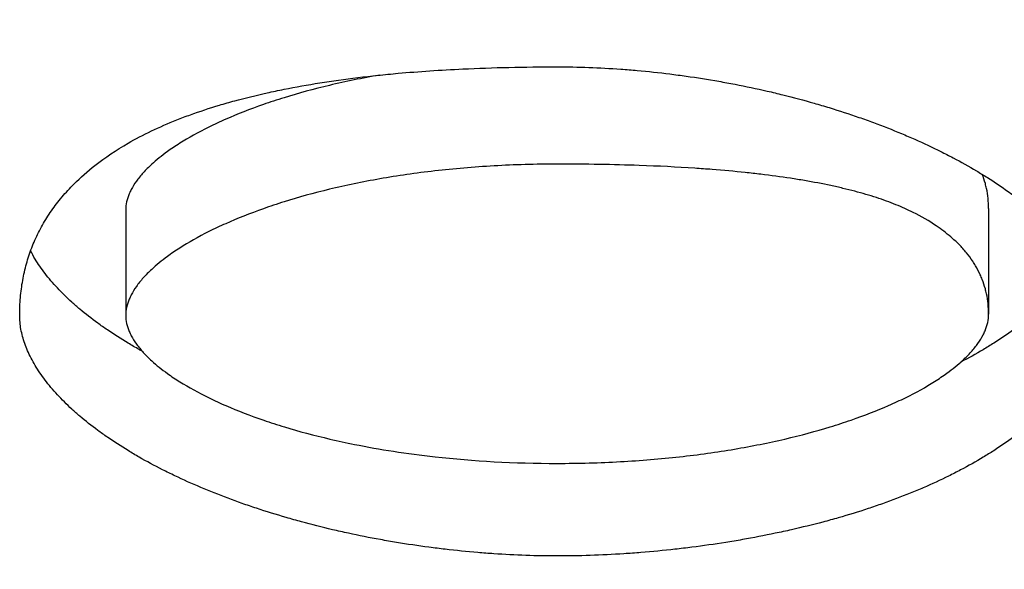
# Model space of a CAD drawing. Header units: millimetres. Extents: x 226749 to 325316, y -44191 to 40236.
# Tile 139 of 164: x 294289.41 to 294292.68, y 13124.6 to 13126.43. Entities that reach past the tile are written whole.
import ezdxf

# ---------------------------------------------------------------- set-up
doc = ezdxf.new("R2010")
doc.units = ezdxf.units.MM
doc.header["$LTSCALE"] = 100
doc.layers.add('K_URZĄDZENIA', color=4, linetype='Continuous')

# ---------------------------------------------------------------- blocks, each defined once
blk = doc.blocks.new('ZBIORNIK_RZUT')
at = {"layer": 'K_URZĄDZENIA'}
for p, q in [((149048.3003, 96687.6255), (149048.6511, 96687.6255)), ((149048.304, 96684.7604), (149048.6549, 96684.7604))]:
    blk.add_line(p, q, dxfattribs=at)
blk.add_arc((149022.8639, 96768.0283), 84, 275.807728, 84.192272, dxfattribs=at)
for points, knots in [([(149047.8292, 96686.1929), (149047.8292, 96686.2275), (149047.8299, 96686.2625), (149047.8312, 96686.2978), (149047.8325, 96686.3331), (149047.8345, 96686.3688), (149047.837, 96686.4047), (149047.8383, 96686.4226), (149047.8398, 96686.4406), (149047.8414, 96686.4586), (149047.8446, 96686.4947), (149047.8485, 96686.5309), (149047.853, 96686.567), (149047.8552, 96686.5851), (149047.8576, 96686.6032), (149047.8602, 96686.6213), (149047.8653, 96686.6575), (149047.871, 96686.6936), (149047.8774, 96686.7296), (149047.8805, 96686.7476), (149047.8839, 96686.7655), (149047.8873, 96686.7834), (149047.8942, 96686.8191), (149047.9018, 96686.8547), (149047.9098, 96686.8899), (149047.9139, 96686.9075), (149047.9181, 96686.925), (149047.9224, 96686.9424), (149047.931, 96686.9773), (149047.9402, 96687.0118), (149047.9499, 96687.0457), (149047.9548, 96687.0627), (149047.9598, 96687.0796), (149047.9649, 96687.0963), (149047.9752, 96687.1298), (149047.9859, 96687.1627), (149047.9971, 96687.195), (149048.0028, 96687.2112), (149048.0085, 96687.2272), (149048.0144, 96687.243), (149048.0261, 96687.2746), (149048.0382, 96687.3056), (149048.0508, 96687.3358), (149048.0571, 96687.3509), (149048.0636, 96687.3658), (149048.0701, 96687.3805), (149048.0831, 96687.41), (149048.0965, 96687.4386), (149048.1103, 96687.4663), (149048.1172, 96687.4802), (149048.1242, 96687.4938), (149048.1313, 96687.5073), (149048.1454, 96687.5341), (149048.1599, 96687.56), (149048.1747, 96687.585), (149048.1821, 96687.5974), (149048.1896, 96687.6096), (149048.1971, 96687.6216), (149048.2122, 96687.6455), (149048.2276, 96687.6684), (149048.2432, 96687.6902), (149048.251, 96687.7011), (149048.2588, 96687.7118), (149048.2667, 96687.7221), (149048.2825, 96687.7428), (149048.2985, 96687.7624), (149048.3147, 96687.7809), (149048.3228, 96687.7901), (149048.3309, 96687.799), (149048.339, 96687.8076), (149048.3553, 96687.8248), (149048.3717, 96687.8409), (149048.3882, 96687.8557), (149048.3964, 96687.8631), (149048.4046, 96687.8701), (149048.4129, 96687.8769), (149048.4294, 96687.8904), (149048.4459, 96687.9027), (149048.4625, 96687.9137), (149048.4707, 96687.9191), (149048.479, 96687.9243), (149048.4872, 96687.9291), (149048.5037, 96687.9388), (149048.5201, 96687.9471), (149048.5363, 96687.954), (149048.5445, 96687.9575), (149048.5526, 96687.9606), (149048.5606, 96687.9634), (149048.5768, 96687.969), (149048.5927, 96687.9732), (149048.6085, 96687.976), (149048.6242, 96687.9789), (149048.6397, 96687.9803), (149048.6549, 96687.9803)], [0, 0, 0, 0, 0.041667, 0.041667, 0.041667, 0.083333, 0.083333, 0.083333, 0.104167, 0.104167, 0.104167, 0.145833, 0.145833, 0.145833, 0.166667, 0.166667, 0.166667, 0.208333, 0.208333, 0.208333, 0.229167, 0.229167, 0.229167, 0.270833, 0.270833, 0.270833, 0.291667, 0.291667, 0.291667, 0.333333, 0.333333, 0.333333, 0.354167, 0.354167, 0.354167, 0.395833, 0.395833, 0.395833, 0.416667, 0.416667, 0.416667, 0.458333, 0.458333, 0.458333, 0.479167, 0.479167, 0.479167, 0.520833, 0.520833, 0.520833, 0.541667, 0.541667, 0.541667, 0.583333, 0.583333, 0.583333, 0.604167, 0.604167, 0.604167, 0.645833, 0.645833, 0.645833, 0.666667, 0.666667, 0.666667, 0.708333, 0.708333, 0.708333, 0.729167, 0.729167, 0.729167, 0.770833, 0.770833, 0.770833, 0.791667, 0.791667, 0.791667, 0.833333, 0.833333, 0.833333, 0.854167, 0.854167, 0.854167, 0.895833, 0.895833, 0.895833, 0.916667, 0.916667, 0.916667, 0.958333, 0.958333, 0.958333, 1, 1, 1, 1]), ([(149048.6549, 96687.9803), (149048.6688, 96687.9803), (149048.6832, 96687.979), (149048.6981, 96687.9764), (149048.713, 96687.9738), (149048.7284, 96687.9699), (149048.744, 96687.9647), (149048.7518, 96687.9621), (149048.7597, 96687.9592), (149048.7677, 96687.956), (149048.7836, 96687.9495), (149048.7998, 96687.9418), (149048.8161, 96687.9329), (149048.8242, 96687.9284), (149048.8324, 96687.9236), (149048.8406, 96687.9185), (149048.857, 96687.9083), (149048.8735, 96687.8969), (149048.89, 96687.8843), (149048.8982, 96687.8779), (149048.9064, 96687.8713), (149048.9147, 96687.8644), (149048.9311, 96687.8506), (149048.9474, 96687.8355), (149048.9637, 96687.8193), (149048.9718, 96687.8112), (149048.9799, 96687.8028), (149048.9879, 96687.7941), (149049.004, 96687.7767), (149049.0198, 96687.7582), (149049.0355, 96687.7385), (149049.0433, 96687.7287), (149049.0511, 96687.7186), (149049.0588, 96687.7082), (149049.0742, 96687.6874), (149049.0893, 96687.6656), (149049.1041, 96687.6426), (149049.1115, 96687.6311), (149049.1188, 96687.6194), (149049.126, 96687.6074), (149049.1405, 96687.5834), (149049.1546, 96687.5584), (149049.1683, 96687.5323), (149049.1752, 96687.5193), (149049.1819, 96687.5061), (149049.1886, 96687.4926), (149049.2019, 96687.4655), (149049.2148, 96687.4376), (149049.2273, 96687.4087), (149049.2335, 96687.3942), (149049.2397, 96687.3796), (149049.2457, 96687.3647), (149049.2577, 96687.3349), (149049.2693, 96687.3043), (149049.2804, 96687.2728), (149049.2859, 96687.2571), (149049.2914, 96687.2412), (149049.2967, 96687.2251), (149049.3073, 96687.1929), (149049.3174, 96687.1599), (149049.3271, 96687.1262), (149049.3319, 96687.1094), (149049.3366, 96687.0924), (149049.3411, 96687.0752), (149049.3502, 96687.0409), (149049.3588, 96687.006), (149049.3669, 96686.9705), (149049.3709, 96686.9528), (149049.3748, 96686.935), (149049.3786, 96686.917), (149049.3861, 96686.881), (149049.3931, 96686.8446), (149049.3996, 96686.8078), (149049.4028, 96686.7894), (149049.4059, 96686.7709), (149049.4088, 96686.7524), (149049.4147, 96686.7153), (149049.42, 96686.6779), (149049.4248, 96686.6404), (149049.4272, 96686.6216), (149049.4294, 96686.6028), (149049.4315, 96686.584), (149049.4357, 96686.5463), (149049.4393, 96686.5086), (149049.4424, 96686.471), (149049.4439, 96686.4522), (149049.4453, 96686.4334), (149049.4465, 96686.4146), (149049.4489, 96686.3771), (149049.4508, 96686.3397), (149049.452, 96686.3027), (149049.4533, 96686.2657), (149049.4539, 96686.2291), (149049.4539, 96686.1929)], [0, 0, 0, 0, 0.041667, 0.041667, 0.041667, 0.083333, 0.083333, 0.083333, 0.104167, 0.104167, 0.104167, 0.145833, 0.145833, 0.145833, 0.166667, 0.166667, 0.166667, 0.208333, 0.208333, 0.208333, 0.229167, 0.229167, 0.229167, 0.270833, 0.270833, 0.270833, 0.291667, 0.291667, 0.291667, 0.333333, 0.333333, 0.333333, 0.354167, 0.354167, 0.354167, 0.395833, 0.395833, 0.395833, 0.416667, 0.416667, 0.416667, 0.458333, 0.458333, 0.458333, 0.479167, 0.479167, 0.479167, 0.520833, 0.520833, 0.520833, 0.541667, 0.541667, 0.541667, 0.583333, 0.583333, 0.583333, 0.604167, 0.604167, 0.604167, 0.645833, 0.645833, 0.645833, 0.666667, 0.666667, 0.666667, 0.708333, 0.708333, 0.708333, 0.729167, 0.729167, 0.729167, 0.770833, 0.770833, 0.770833, 0.791667, 0.791667, 0.791667, 0.833333, 0.833333, 0.833333, 0.854167, 0.854167, 0.854167, 0.895833, 0.895833, 0.895833, 0.916667, 0.916667, 0.916667, 0.958333, 0.958333, 0.958333, 1, 1, 1, 1]), ([(149048.4785, 96687.9239), (149048.4814, 96687.9221), (149048.4843, 96687.9203), (149048.4872, 96687.9185), (149048.5034, 96687.9083), (149048.5196, 96687.8969), (149048.5359, 96687.8843), (149048.544, 96687.8779), (149048.5521, 96687.8713), (149048.5602, 96687.8644), (149048.5764, 96687.8506), (149048.5926, 96687.8355), (149048.6086, 96687.8193), (149048.6166, 96687.8112), (149048.6245, 96687.8028), (149048.6325, 96687.7941), (149048.6483, 96687.7767), (149048.664, 96687.7582), (149048.6794, 96687.7385), (149048.6871, 96687.7287), (149048.6948, 96687.7186), (149048.7024, 96687.7082), (149048.7176, 96687.6874), (149048.7325, 96687.6656), (149048.7471, 96687.6426), (149048.7544, 96687.6311), (149048.7616, 96687.6194), (149048.7687, 96687.6074), (149048.7829, 96687.5836), (149048.7967, 96687.5587), (149048.8102, 96687.5328)], [0.1591726, 0.1591726, 0.1591726, 0.1591726, 0.1666667, 0.1666667, 0.1666667, 0.2083333, 0.2083333, 0.2083333, 0.2291667, 0.2291667, 0.2291667, 0.2708333, 0.2708333, 0.2708333, 0.2916667, 0.2916667, 0.2916667, 0.3333333, 0.3333333, 0.3333333, 0.3541667, 0.3541667, 0.3541667, 0.3958333, 0.3958333, 0.3958333, 0.4166667, 0.4166667, 0.4166667, 0.4580856, 0.4580856, 0.4580856, 0.4580856]), ([(149048.3003, 96687.6255), (149048.2887, 96687.6255), (149048.2773, 96687.6249), (149048.2662, 96687.6237), (149048.255, 96687.6226), (149048.244, 96687.6208), (149048.2332, 96687.6185), (149048.2278, 96687.6173), (149048.2224, 96687.616), (149048.2171, 96687.6146), (149048.2067, 96687.6117), (149048.1965, 96687.6083), (149048.1864, 96687.6044)], [0, 0, 0, 0, 0.0833333, 0.0833333, 0.0833333, 0.1666667, 0.1666667, 0.1666667, 0.2083333, 0.2083333, 0.2083333, 0.2899971, 0.2899971, 0.2899971, 0.2899971]), ([(149048.6511, 96687.6255), (149048.6394, 96687.6255), (149048.6279, 96687.6249), (149048.6165, 96687.6237), (149048.6052, 96687.6226), (149048.5941, 96687.6208), (149048.5831, 96687.6185), (149048.5776, 96687.6173), (149048.5722, 96687.616), (149048.5668, 96687.6146), (149048.556, 96687.6117), (149048.5455, 96687.6082), (149048.5351, 96687.6041), (149048.5299, 96687.6021), (149048.5248, 96687.5999), (149048.5197, 96687.5976), (149048.5095, 96687.593), (149048.4995, 96687.5877), (149048.4897, 96687.5819), (149048.4848, 96687.579), (149048.4799, 96687.576), (149048.4751, 96687.5728), (149048.4655, 96687.5664), (149048.4561, 96687.5594), (149048.4469, 96687.5519), (149048.4423, 96687.5481), (149048.4377, 96687.5442), (149048.4332, 96687.5401), (149048.4242, 96687.532), (149048.4154, 96687.5233), (149048.4067, 96687.514), (149048.4024, 96687.5094), (149048.3982, 96687.5046), (149048.3939, 96687.4997), (149048.3813, 96687.4849), (149048.3691, 96687.4687), (149048.3573, 96687.4513), (149048.3416, 96687.4281), (149048.3267, 96687.4026), (149048.3126, 96687.3747)], [0, 0, 0, 0, 0.083333, 0.083333, 0.083333, 0.166667, 0.166667, 0.166667, 0.208333, 0.208333, 0.208333, 0.291667, 0.291667, 0.291667, 0.333333, 0.333333, 0.333333, 0.416667, 0.416667, 0.416667, 0.458333, 0.458333, 0.458333, 0.541667, 0.541667, 0.541667, 0.583333, 0.583333, 0.583333, 0.666667, 0.666667, 0.666667, 0.708333, 0.708333, 0.708333, 0.833333, 0.833333, 0.833333, 1, 1, 1, 1]), ([(149049.1463, 96686.1929), (149049.1463, 96686.265), (149049.1443, 96686.3349), (149049.1406, 96686.4027), (149049.1369, 96686.4704), (149049.1315, 96686.536), (149049.1244, 96686.5992), (149049.1209, 96686.6307), (149049.117, 96686.6617), (149049.1128, 96686.6921), (149049.1043, 96686.7529), (149049.0943, 96686.8112), (149049.0831, 96686.8669), (149049.0775, 96686.8947), (149049.0716, 96686.9219), (149049.0654, 96686.9485), (149049.053, 96687.0015), (149049.0395, 96687.0519), (149049.025, 96687.0994), (149049.0177, 96687.1232), (149049.0102, 96687.1462), (149049.0025, 96687.1686), (149048.9871, 96687.2132), (149048.9709, 96687.2549), (149048.954, 96687.2936), (149048.9456, 96687.3129), (149048.937, 96687.3314), (149048.9282, 96687.3492), (149048.9108, 96687.3847), (149048.8927, 96687.4171), (149048.8744, 96687.4461), (149048.8652, 96687.4607), (149048.8559, 96687.4744), (149048.8466, 96687.4872), (149048.8326, 96687.5065), (149048.8185, 96687.5238), (149048.8044, 96687.5392), (149048.7996, 96687.5444), (149048.7949, 96687.5493), (149048.7902, 96687.5539), (149048.7807, 96687.5633), (149048.7713, 96687.5718), (149048.7618, 96687.5794), (149048.7571, 96687.5832), (149048.7524, 96687.5867), (149048.7477, 96687.5901), (149048.7383, 96687.5967), (149048.7289, 96687.6025), (149048.7196, 96687.6073), (149048.7149, 96687.6097), (149048.7103, 96687.6119), (149048.7056, 96687.6138), (149048.6964, 96687.6177), (149048.6872, 96687.6206), (149048.6781, 96687.6225), (149048.669, 96687.6245), (149048.66, 96687.6255), (149048.6511, 96687.6255)], [0, 0, 0, 0, 0.083333, 0.083333, 0.083333, 0.166667, 0.166667, 0.166667, 0.208333, 0.208333, 0.208333, 0.291667, 0.291667, 0.291667, 0.333333, 0.333333, 0.333333, 0.416667, 0.416667, 0.416667, 0.458333, 0.458333, 0.458333, 0.541667, 0.541667, 0.541667, 0.583333, 0.583333, 0.583333, 0.666667, 0.666667, 0.666667, 0.708333, 0.708333, 0.708333, 0.770833, 0.770833, 0.770833, 0.791667, 0.791667, 0.791667, 0.833333, 0.833333, 0.833333, 0.854167, 0.854167, 0.854167, 0.895833, 0.895833, 0.895833, 0.916667, 0.916667, 0.916667, 0.958333, 0.958333, 0.958333, 1, 1, 1, 1]), ([(149048.3126, 96687.3747), (149048.3037, 96687.3569), (149048.2952, 96687.3379), (149048.2871, 96687.3176), (149048.2789, 96687.2973), (149048.2711, 96687.2758), (149048.2637, 96687.253), (149048.26, 96687.2416), (149048.2564, 96687.2298), (149048.2529, 96687.2178), (149048.2459, 96687.1938), (149048.2392, 96687.1685), (149048.2329, 96687.1419), (149048.2297, 96687.1286), (149048.2267, 96687.115), (149048.2237, 96687.1011), (149048.2178, 96687.0733), (149048.2122, 96687.0442), (149048.207, 96687.0139), (149048.2044, 96686.9988), (149048.2019, 96686.9833), (149048.1995, 96686.9675), (149048.1947, 96686.9359), (149048.1902, 96686.9031), (149048.1861, 96686.869), (149048.1841, 96686.852), (149048.1821, 96686.8346), (149048.1803, 96686.817), (149048.1766, 96686.7816), (149048.1732, 96686.745), (149048.1702, 96686.7072), (149048.1688, 96686.6883), (149048.1674, 96686.669), (149048.1661, 96686.6495), (149048.1622, 96686.5909), (149048.1591, 96686.5294), (149048.1569, 96686.4651), (149048.1539, 96686.3794), (149048.1524, 96686.2887), (149048.1524, 96686.1929)], [0, 0, 0, 0, 0.083333, 0.083333, 0.083333, 0.166667, 0.166667, 0.166667, 0.208333, 0.208333, 0.208333, 0.291667, 0.291667, 0.291667, 0.333333, 0.333333, 0.333333, 0.416667, 0.416667, 0.416667, 0.458333, 0.458333, 0.458333, 0.541667, 0.541667, 0.541667, 0.583333, 0.583333, 0.583333, 0.666667, 0.666667, 0.666667, 0.708333, 0.708333, 0.708333, 0.833333, 0.833333, 0.833333, 1, 1, 1, 1]), ([(149048.0826, 96684.7684), (149048.0686, 96684.7928), (149048.0552, 96684.8186), (149048.0423, 96684.8455), (149048.0294, 96684.8725), (149048.0171, 96684.9007), (149048.0054, 96684.9302), (149047.9996, 96684.945), (149047.9939, 96684.96), (149047.9883, 96684.9754), (149047.9772, 96685.0062), (149047.9666, 96685.0382), (149047.9567, 96685.0714), (149047.9517, 96685.0881), (149047.9468, 96685.105), (149047.9421, 96685.1223), (149047.9327, 96685.1568), (149047.9239, 96685.1926), (149047.9157, 96685.2297), (149047.9116, 96685.2482), (149047.9076, 96685.267), (149047.9038, 96685.2862), (149047.8962, 96685.3245), (149047.8891, 96685.3641), (149047.8827, 96685.4049), (149047.8794, 96685.4253), (149047.8763, 96685.4461), (149047.8734, 96685.4671), (149047.8675, 96685.5092), (149047.8622, 96685.5525), (149047.8575, 96685.5971), (149047.8552, 96685.6195), (149047.8529, 96685.6421), (149047.8509, 96685.665), (149047.8447, 96685.7338), (149047.8398, 96685.8054), (149047.8363, 96685.8799), (149047.8316, 96685.9792), (149047.8292, 96686.0836), (149047.8292, 96686.1929)], [0, 0, 0, 0, 0.083333, 0.083333, 0.083333, 0.166667, 0.166667, 0.166667, 0.208333, 0.208333, 0.208333, 0.291667, 0.291667, 0.291667, 0.333333, 0.333333, 0.333333, 0.416667, 0.416667, 0.416667, 0.458333, 0.458333, 0.458333, 0.541667, 0.541667, 0.541667, 0.583333, 0.583333, 0.583333, 0.666667, 0.666667, 0.666667, 0.708333, 0.708333, 0.708333, 0.833333, 0.833333, 0.833333, 1, 1, 1, 1]), ([(149048.1524, 96686.1929), (149048.1524, 96686.1209), (149048.1544, 96686.0509), (149048.1583, 96685.9832), (149048.1621, 96685.9154), (149048.1678, 96685.8499), (149048.175, 96685.7867), (149048.1787, 96685.7551), (149048.1827, 96685.7241), (149048.1871, 96685.6937), (149048.1959, 96685.633), (149048.2062, 96685.5747), (149048.2177, 96685.519), (149048.2235, 96685.4911), (149048.2296, 96685.4639), (149048.236, 96685.4374), (149048.2488, 96685.3843), (149048.2627, 96685.334), (149048.2776, 96685.2864), (149048.285, 96685.2627), (149048.2927, 96685.2396), (149048.3006, 96685.2173), (149048.3164, 96685.1726), (149048.333, 96685.1309), (149048.3502, 96685.0923), (149048.3588, 96685.073), (149048.3676, 96685.0544), (149048.3765, 96685.0366), (149048.3943, 96685.0011), (149048.4126, 96684.9688), (149048.4312, 96684.9397), (149048.4405, 96684.9252), (149048.4498, 96684.9115), (149048.4592, 96684.8986), (149048.4734, 96684.8794), (149048.4876, 96684.862), (149048.5019, 96684.8466), (149048.5066, 96684.8415), (149048.5114, 96684.8366), (149048.5161, 96684.8319), (149048.5256, 96684.8225), (149048.5351, 96684.8141), (149048.5446, 96684.8065), (149048.5493, 96684.8027), (149048.554, 96684.7991), (149048.5587, 96684.7958), (149048.5682, 96684.7891), (149048.5776, 96684.7834), (149048.5869, 96684.7786), (149048.5915, 96684.7762), (149048.5962, 96684.774), (149048.6008, 96684.7721), (149048.61, 96684.7682), (149048.6191, 96684.7653), (149048.6282, 96684.7633), (149048.6372, 96684.7614), (149048.6461, 96684.7604), (149048.6549, 96684.7604)], [0, 0, 0, 0, 0.083333, 0.083333, 0.083333, 0.166667, 0.166667, 0.166667, 0.208333, 0.208333, 0.208333, 0.291667, 0.291667, 0.291667, 0.333333, 0.333333, 0.333333, 0.416667, 0.416667, 0.416667, 0.458333, 0.458333, 0.458333, 0.541667, 0.541667, 0.541667, 0.583333, 0.583333, 0.583333, 0.666667, 0.666667, 0.666667, 0.708333, 0.708333, 0.708333, 0.770833, 0.770833, 0.770833, 0.791667, 0.791667, 0.791667, 0.833333, 0.833333, 0.833333, 0.854167, 0.854167, 0.854167, 0.895833, 0.895833, 0.895833, 0.916667, 0.916667, 0.916667, 0.958333, 0.958333, 0.958333, 1, 1, 1, 1]), ([(149048.6549, 96684.7604), (149048.6636, 96684.7604), (149048.6725, 96684.7614), (149048.6814, 96684.7633), (149048.6904, 96684.7653), (149048.6994, 96684.7682), (149048.7085, 96684.7721), (149048.7131, 96684.7741), (149048.7177, 96684.7762), (149048.7223, 96684.7786), (149048.7315, 96684.7835), (149048.7408, 96684.7892), (149048.7501, 96684.7959), (149048.7547, 96684.7993), (149048.7594, 96684.8029), (149048.764, 96684.8067), (149048.7734, 96684.8143), (149048.7827, 96684.8228), (149048.7921, 96684.8322), (149048.7967, 96684.8369), (149048.8014, 96684.8418), (149048.8061, 96684.847), (149048.8201, 96684.8624), (149048.8341, 96684.8798), (149048.848, 96684.8991), (149048.8572, 96684.912), (149048.8664, 96684.9257), (149048.8755, 96684.9403), (149048.8937, 96684.9694), (149048.9116, 96685.0019), (149048.929, 96685.0375), (149048.9377, 96685.0553), (149048.9462, 96685.0738), (149048.9546, 96685.0932), (149048.9714, 96685.1319), (149048.9876, 96685.1737), (149049.0029, 96685.2184), (149049.0106, 96685.2407), (149049.018, 96685.2638), (149049.0252, 96685.2876), (149049.0397, 96685.3351), (149049.0532, 96685.3855), (149049.0656, 96685.4386), (149049.0717, 96685.4651), (149049.0776, 96685.4923), (149049.0832, 96685.5201), (149049.1, 96685.6037), (149049.114, 96685.693), (149049.1245, 96685.7876), (149049.1385, 96685.9138), (149049.1463, 96686.0493), (149049.1463, 96686.1929)], [0, 0, 0, 0, 0.041667, 0.041667, 0.041667, 0.083333, 0.083333, 0.083333, 0.104167, 0.104167, 0.104167, 0.145833, 0.145833, 0.145833, 0.166667, 0.166667, 0.166667, 0.208333, 0.208333, 0.208333, 0.229167, 0.229167, 0.229167, 0.291667, 0.291667, 0.291667, 0.333333, 0.333333, 0.333333, 0.416667, 0.416667, 0.416667, 0.458333, 0.458333, 0.458333, 0.541667, 0.541667, 0.541667, 0.583333, 0.583333, 0.583333, 0.666667, 0.666667, 0.666667, 0.708333, 0.708333, 0.708333, 0.833333, 0.833333, 0.833333, 1, 1, 1, 1]), ([(149049.4539, 96686.1929), (149049.4539, 96686.1587), (149049.4533, 96686.124), (149049.4521, 96686.0889), (149049.4508, 96686.0538), (149049.449, 96686.0184), (149049.4466, 96685.9827), (149049.4454, 96685.9649), (149049.444, 96685.947), (149049.4425, 96685.9291), (149049.4395, 96685.8933), (149049.4359, 96685.8573), (149049.4317, 96685.8213), (149049.4296, 96685.8033), (149049.4273, 96685.7853), (149049.4249, 96685.7673), (149049.4201, 96685.7312), (149049.4148, 96685.6953), (149049.4088, 96685.6594), (149049.4059, 96685.6415), (149049.4027, 96685.6236), (149049.3995, 96685.6058), (149049.393, 96685.5702), (149049.3859, 96685.5347), (149049.3783, 96685.4996), (149049.3745, 96685.4821), (149049.3705, 96685.4646), (149049.3665, 96685.4472), (149049.3583, 96685.4124), (149049.3496, 96685.378), (149049.3404, 96685.3441), (149049.3358, 96685.3271), (149049.3311, 96685.3103), (149049.3262, 96685.2936), (149049.3165, 96685.2602), (149049.3063, 96685.2273), (149049.2956, 96685.195), (149049.2903, 96685.1789), (149049.2849, 96685.1629), (149049.2793, 96685.1471), (149049.2681, 96685.1154), (149049.2565, 96685.0845), (149049.2445, 96685.0543), (149049.2385, 96685.0391), (149049.2324, 96685.0242), (149049.2261, 96685.0095), (149049.2137, 96684.9801), (149049.2008, 96684.9514), (149049.1876, 96684.9237), (149049.181, 96684.9098), (149049.1743, 96684.8961), (149049.1675, 96684.8827), (149049.1539, 96684.8558), (149049.1399, 96684.8299), (149049.1256, 96684.8049), (149049.1185, 96684.7924), (149049.1113, 96684.7802), (149049.104, 96684.7682), (149049.0894, 96684.7442), (149049.0746, 96684.7212), (149049.0594, 96684.6994), (149049.0519, 96684.6885), (149049.0443, 96684.6778), (149049.0366, 96684.6674), (149049.0213, 96684.6466), (149049.0057, 96684.627), (149048.99, 96684.6085), (149048.9821, 96684.5993), (149048.9742, 96684.5903), (149048.9662, 96684.5817), (149048.9503, 96684.5644), (149048.9343, 96684.5483), (149048.9182, 96684.5334), (149048.9101, 96684.526), (149048.902, 96684.5189), (149048.8939, 96684.5121), (149048.8778, 96684.4985), (149048.8615, 96684.4862), (149048.8453, 96684.4752), (149048.8371, 96684.4697), (149048.829, 96684.4645), (149048.8209, 96684.4597), (149048.8047, 96684.45), (149048.7885, 96684.4416), (149048.7724, 96684.4347), (149048.7644, 96684.4312), (149048.7564, 96684.428), (149048.7484, 96684.4252), (149048.7324, 96684.4196), (149048.7166, 96684.4153), (149048.701, 96684.4125), (149048.6854, 96684.4097), (149048.67, 96684.4082), (149048.6549, 96684.4082)], [0, 0, 0, 0, 0.041667, 0.041667, 0.041667, 0.083333, 0.083333, 0.083333, 0.104167, 0.104167, 0.104167, 0.145833, 0.145833, 0.145833, 0.166667, 0.166667, 0.166667, 0.208333, 0.208333, 0.208333, 0.229167, 0.229167, 0.229167, 0.270833, 0.270833, 0.270833, 0.291667, 0.291667, 0.291667, 0.333333, 0.333333, 0.333333, 0.354167, 0.354167, 0.354167, 0.395833, 0.395833, 0.395833, 0.416667, 0.416667, 0.416667, 0.458333, 0.458333, 0.458333, 0.479167, 0.479167, 0.479167, 0.520833, 0.520833, 0.520833, 0.541667, 0.541667, 0.541667, 0.583333, 0.583333, 0.583333, 0.604167, 0.604167, 0.604167, 0.645833, 0.645833, 0.645833, 0.666667, 0.666667, 0.666667, 0.708333, 0.708333, 0.708333, 0.729167, 0.729167, 0.729167, 0.770833, 0.770833, 0.770833, 0.791667, 0.791667, 0.791667, 0.833333, 0.833333, 0.833333, 0.854167, 0.854167, 0.854167, 0.895833, 0.895833, 0.895833, 0.916667, 0.916667, 0.916667, 0.958333, 0.958333, 0.958333, 1, 1, 1, 1]), ([(149047.8569, 96685.6031), (149047.8619, 96685.5744), (149047.8672, 96685.5464), (149047.8728, 96685.519), (149047.8785, 96685.4911), (149047.8845, 96685.4639), (149047.8908, 96685.4374), (149047.9034, 96685.3843), (149047.9172, 96685.334), (149047.9318, 96685.2864), (149047.9392, 96685.2627), (149047.9467, 96685.2396), (149047.9545, 96685.2173), (149047.9701, 96685.1726), (149047.9865, 96685.1309), (149048.0035, 96685.0923), (149048.0119, 96685.073), (149048.0206, 96685.0544), (149048.0294, 96685.0366), (149048.0469, 96685.0011), (149048.065, 96684.9688), (149048.0833, 96684.9397), (149048.0925, 96684.9252), (149048.1017, 96684.9115), (149048.111, 96684.8986), (149048.1249, 96684.8794), (149048.139, 96684.862), (149048.153, 96684.8466), (149048.1577, 96684.8415), (149048.1624, 96684.8366), (149048.1671, 96684.8319), (149048.1765, 96684.8225), (149048.1858, 96684.8141), (149048.1952, 96684.8065), (149048.1998, 96684.8027), (149048.2045, 96684.7991), (149048.2092, 96684.7958), (149048.2185, 96684.7891), (149048.2277, 96684.7834), (149048.2369, 96684.7786), (149048.2415, 96684.7762), (149048.2461, 96684.774), (149048.2506, 96684.7721), (149048.2597, 96684.7682), (149048.2687, 96684.7653), (149048.2776, 96684.7633), (149048.2866, 96684.7614), (149048.2954, 96684.7604), (149048.304, 96684.7604)], [0.2506482, 0.2506482, 0.2506482, 0.2506482, 0.2916667, 0.2916667, 0.2916667, 0.3333333, 0.3333333, 0.3333333, 0.4166667, 0.4166667, 0.4166667, 0.4583333, 0.4583333, 0.4583333, 0.5416667, 0.5416667, 0.5416667, 0.5833333, 0.5833333, 0.5833333, 0.6666667, 0.6666667, 0.6666667, 0.7083333, 0.7083333, 0.7083333, 0.7708333, 0.7708333, 0.7708333, 0.7916667, 0.7916667, 0.7916667, 0.8333333, 0.8333333, 0.8333333, 0.8541667, 0.8541667, 0.8541667, 0.8958333, 0.8958333, 0.8958333, 0.9166667, 0.9166667, 0.9166667, 0.9583333, 0.9583333, 0.9583333, 1, 1, 1, 1]), ([(149048.7741, 96684.8152), (149048.7722, 96684.8117), (149048.7703, 96684.8083), (149048.7683, 96684.8049), (149048.7613, 96684.7924), (149048.7542, 96684.7802), (149048.747, 96684.7682), (149048.7326, 96684.7442), (149048.7179, 96684.7212), (149048.703, 96684.6994), (149048.6956, 96684.6885), (149048.6881, 96684.6778), (149048.6805, 96684.6674), (149048.6654, 96684.6466), (149048.65, 96684.627), (149048.6345, 96684.6085), (149048.6267, 96684.5993), (149048.6189, 96684.5903), (149048.6111, 96684.5817), (149048.5954, 96684.5644), (149048.5796, 96684.5483), (149048.5637, 96684.5334), (149048.5558, 96684.526), (149048.5478, 96684.5189), (149048.5398, 96684.5121), (149048.5238, 96684.4985), (149048.5078, 96684.4862), (149048.4918, 96684.4752), (149048.4838, 96684.4697), (149048.4758, 96684.4645), (149048.4678, 96684.4597), (149048.4587, 96684.4542), (149048.4496, 96684.4491), (149048.4406, 96684.4445)], [0.577619, 0.577619, 0.577619, 0.577619, 0.5833333, 0.5833333, 0.5833333, 0.6041667, 0.6041667, 0.6041667, 0.6458333, 0.6458333, 0.6458333, 0.6666667, 0.6666667, 0.6666667, 0.7083333, 0.7083333, 0.7083333, 0.7291667, 0.7291667, 0.7291667, 0.7708333, 0.7708333, 0.7708333, 0.7916667, 0.7916667, 0.7916667, 0.8333333, 0.8333333, 0.8333333, 0.8541667, 0.8541667, 0.8541667, 0.877768, 0.877768, 0.877768, 0.877768]), ([(149048.6549, 96684.4082), (149048.6349, 96684.4082), (149048.6151, 96684.4091), (149048.5958, 96684.4107), (149048.5764, 96684.4124), (149048.5573, 96684.4149), (149048.5386, 96684.4183), (149048.5293, 96684.4199), (149048.52, 96684.4218), (149048.5109, 96684.4239), (149048.4925, 96684.428), (149048.4745, 96684.433), (149048.4568, 96684.4389), (149048.448, 96684.4418), (149048.4393, 96684.4449), (149048.4306, 96684.4483), (149048.4133, 96684.4549), (149048.3963, 96684.4624), (149048.3797, 96684.4708), (149048.3714, 96684.4749), (149048.3631, 96684.4793), (149048.355, 96684.4839), (149048.3387, 96684.4931), (149048.3228, 96684.5031), (149048.3073, 96684.5139), (149048.2995, 96684.5193), (149048.2918, 96684.525), (149048.2842, 96684.5308), (149048.2689, 96684.5425), (149048.2541, 96684.555), (149048.2396, 96684.5683), (149048.2323, 96684.575), (149048.2252, 96684.5819), (149048.2181, 96684.5889), (149048.1969, 96684.6102), (149048.1764, 96684.6333), (149048.1568, 96684.6583), (149048.1306, 96684.6917), (149048.1059, 96684.7284), (149048.0826, 96684.7684)], [0, 0, 0, 0, 0.083333, 0.083333, 0.083333, 0.166667, 0.166667, 0.166667, 0.208333, 0.208333, 0.208333, 0.291667, 0.291667, 0.291667, 0.333333, 0.333333, 0.333333, 0.416667, 0.416667, 0.416667, 0.458333, 0.458333, 0.458333, 0.541667, 0.541667, 0.541667, 0.583333, 0.583333, 0.583333, 0.666667, 0.666667, 0.666667, 0.708333, 0.708333, 0.708333, 0.833333, 0.833333, 0.833333, 1, 1, 1, 1])]:
    blk.add_open_spline(points, degree=3, knots=knots, dxfattribs=at)

msp = doc.modelspace()

# ---------------------------------------------------------------- block references
at = {"layer": 'K_URZĄDZENIA', "rotation": 270}
msp.add_blockref('ZBIORNIK_RZUT', (197604.9989, 162174.098), dxfattribs=at)

doc.saveas('drawing.dxf')
